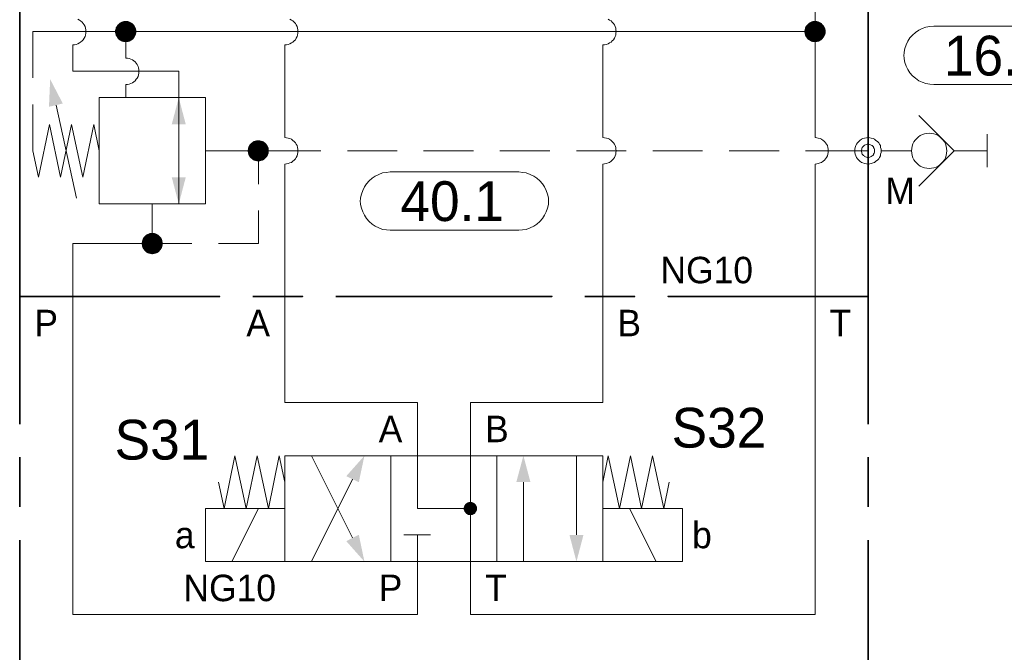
# Model space of a CAD drawing. Header units: millimetres. Extents: x 0 to 138, y 0 to 47.
# Tile 61 of 165: x 4.47 to 6.8, y 25.64 to 27.14. Entities that reach past the tile are written whole.
import ezdxf

# ---------------------------------------------------------------- set-up
doc = ezdxf.new("R2010")
doc.units = ezdxf.units.MM
for name, color, linetype in [('PDF_Geomertry', 7, 'Continuous'), ('PDF_Solid Fills', 7, 'Continuous'), ('PDF_Text', 7, 'Continuous')]:
    doc.layers.add(name, color=color, linetype=linetype)
doc.styles.add('PDF Arial', font='txt')

msp = doc.modelspace()

# ---------------------------------------------------------------- hatches: boundary and pattern name
at = {"layer": 'PDF_Solid Fills', "transparency": 33554559}
for points in [[(4.7201, 27.1132), (4.7021, 27.1304), (4.7049, 27.1332)], [(4.7201, 27.1132), (4.7049, 27.1332), (4.7076, 27.1346)], [(4.7201, 27.1132), (4.7076, 27.1346), (4.7104, 27.136)], [(4.7201, 27.1132), (4.7104, 27.136), (4.714, 27.1374)], [(4.7201, 27.1132), (4.714, 27.1374), (4.7168, 27.1382)], [(4.7201, 27.1132), (4.7168, 27.1382), (4.7201, 27.1382)], [(4.7201, 27.1132), (4.7238, 27.1382), (4.7265, 27.1374)], [(4.7201, 27.1132), (4.7201, 27.1382), (4.7238, 27.1382)], [(4.7201, 27.1132), (4.7265, 27.1374), (4.7299, 27.136)], [(4.7201, 27.1132), (4.7299, 27.136), (4.7326, 27.1346)], [(4.7201, 27.1132), (4.7326, 27.1346), (4.7354, 27.1332)], [(4.7201, 27.1132), (4.7354, 27.1332), (4.7382, 27.1304)], [(6.3549, 27.1132), (6.3368, 27.1304), (6.3396, 27.1332)], [(6.3549, 27.1132), (6.3396, 27.1332), (6.3424, 27.1346)], [(6.3549, 27.1132), (6.3424, 27.1346), (6.3451, 27.136)], [(6.3549, 27.1132), (6.3451, 27.136), (6.3479, 27.1374)], [(6.3549, 27.1132), (6.3479, 27.1374), (6.3515, 27.1382)], [(6.3549, 27.1132), (6.3515, 27.1382), (6.3549, 27.1382)], [(6.3549, 27.1132), (6.3576, 27.1382), (6.3612, 27.1374)], [(6.3549, 27.1132), (6.3549, 27.1382), (6.3576, 27.1382)], [(6.3549, 27.1132), (6.3612, 27.1374), (6.3646, 27.136)], [(6.3549, 27.1132), (6.3646, 27.136), (6.3674, 27.1346)], [(6.3549, 27.1132), (6.3674, 27.1346), (6.3701, 27.1332)], [(6.3549, 27.1132), (6.3701, 27.1332), (6.3724, 27.1304)], [(4.7201, 27.1132), (4.6951, 27.1165), (4.696, 27.1193)], [(4.7201, 27.1132), (4.6951, 27.1132), (4.6951, 27.1165)], [(4.7201, 27.1132), (4.6951, 27.1096), (4.6951, 27.1132)], [(4.7201, 27.1132), (4.696, 27.1063), (4.6951, 27.1096)], [(4.7201, 27.1132), (4.696, 27.1193), (4.6965, 27.1229)], [(4.7201, 27.1132), (4.6965, 27.1035), (4.696, 27.1063)], [(4.7201, 27.1132), (4.6965, 27.1229), (4.6988, 27.1257)], [(4.7201, 27.1132), (4.6988, 27.1007), (4.6965, 27.1035)], [(4.7201, 27.1132), (4.6988, 27.1257), (4.7001, 27.1285)], [(4.7201, 27.1132), (4.7001, 27.0979), (4.6988, 27.1007)], [(4.7201, 27.1132), (4.7001, 27.1285), (4.7021, 27.1304)], [(4.7201, 27.1132), (4.7021, 27.0951), (4.7001, 27.0979)], [(4.7201, 27.1132), (4.7049, 27.0929), (4.7021, 27.0951)], [(4.7201, 27.1132), (4.7076, 27.0915), (4.7049, 27.0929)], [(4.7201, 27.1132), (4.7104, 27.0896), (4.7076, 27.0915)], [(4.7201, 27.1132), (4.714, 27.0888), (4.7104, 27.0896)], [(4.7201, 27.1132), (4.7168, 27.0882), (4.714, 27.0888)], [(4.7201, 27.1132), (4.7201, 27.0882), (4.7168, 27.0882)], [(4.7201, 27.1132), (4.7382, 27.1304), (4.7404, 27.1285)], [(4.7201, 27.1132), (4.7404, 27.1285), (4.7418, 27.1257)], [(4.7201, 27.1132), (4.7418, 27.1257), (4.7432, 27.1229)], [(4.7201, 27.1132), (4.7432, 27.1229), (4.7446, 27.1193)], [(4.7201, 27.1132), (4.7446, 27.1193), (4.7451, 27.1165)], [(4.7201, 27.1132), (4.7451, 27.1165), (4.7451, 27.1132)], [(4.7201, 27.1132), (4.7238, 27.0882), (4.7201, 27.0882)], [(4.7201, 27.1132), (4.7265, 27.0888), (4.7238, 27.0882)], [(4.7201, 27.1132), (4.7299, 27.0896), (4.7265, 27.0888)], [(4.7201, 27.1132), (4.7326, 27.0915), (4.7299, 27.0896)], [(4.7201, 27.1132), (4.7354, 27.0929), (4.7326, 27.0915)], [(4.7201, 27.1132), (4.7382, 27.0951), (4.7354, 27.0929)], [(4.7201, 27.1132), (4.7404, 27.0979), (4.7382, 27.0951)], [(4.7201, 27.1132), (4.7418, 27.1007), (4.7404, 27.0979)], [(4.7201, 27.1132), (4.7432, 27.1035), (4.7418, 27.1007)], [(4.7201, 27.1132), (4.7446, 27.1063), (4.7432, 27.1035)], [(4.7201, 27.1132), (4.7451, 27.1096), (4.7446, 27.1063)], [(4.7201, 27.1132), (4.7451, 27.1132), (4.7451, 27.1096)], [(6.3549, 27.1132), (6.3293, 27.1132), (6.3299, 27.1165)], [(6.3549, 27.1132), (6.3299, 27.1096), (6.3293, 27.1132)], [(6.3549, 27.1132), (6.3299, 27.1165), (6.3307, 27.1193)], [(6.3549, 27.1132), (6.3307, 27.1063), (6.3299, 27.1096)], [(6.3549, 27.1132), (6.3307, 27.1193), (6.3312, 27.1229)], [(6.3549, 27.1132), (6.3312, 27.1035), (6.3307, 27.1063)], [(6.3549, 27.1132), (6.3312, 27.1229), (6.3326, 27.1257)], [(6.3549, 27.1132), (6.3326, 27.1007), (6.3312, 27.1035)], [(6.3549, 27.1132), (6.3326, 27.1257), (6.3349, 27.1285)], [(6.3549, 27.1132), (6.3349, 27.0979), (6.3326, 27.1007)], [(6.3549, 27.1132), (6.3349, 27.1285), (6.3368, 27.1304)], [(6.3549, 27.1132), (6.3368, 27.0951), (6.3349, 27.0979)], [(6.3549, 27.1132), (6.3396, 27.0929), (6.3368, 27.0951)], [(6.3549, 27.1132), (6.3424, 27.0915), (6.3396, 27.0929)], [(6.3549, 27.1132), (6.3451, 27.0896), (6.3424, 27.0915)], [(6.3549, 27.1132), (6.3479, 27.0888), (6.3451, 27.0896)], [(6.3549, 27.1132), (6.3515, 27.0882), (6.3479, 27.0888)], [(6.3549, 27.1132), (6.3549, 27.0882), (6.3515, 27.0882)], [(6.3549, 27.1132), (6.3724, 27.1304), (6.3743, 27.1285)], [(6.3549, 27.1132), (6.3743, 27.1285), (6.3765, 27.1257)], [(6.3549, 27.1132), (6.3765, 27.1257), (6.3779, 27.1229)], [(6.3549, 27.1132), (6.3779, 27.1229), (6.3793, 27.1193)], [(6.3549, 27.1132), (6.3793, 27.1193), (6.3799, 27.1165)], [(6.3549, 27.1132), (6.3799, 27.1165), (6.3799, 27.1132)], [(6.3549, 27.1132), (6.3576, 27.0882), (6.3549, 27.0882)], [(6.3549, 27.1132), (6.3612, 27.0888), (6.3576, 27.0882)], [(6.3549, 27.1132), (6.3646, 27.0896), (6.3612, 27.0888)], [(6.3549, 27.1132), (6.3674, 27.0915), (6.3646, 27.0896)], [(6.3549, 27.1132), (6.3701, 27.0929), (6.3674, 27.0915)], [(6.3549, 27.1132), (6.3724, 27.0951), (6.3701, 27.0929)], [(6.3549, 27.1132), (6.3743, 27.0979), (6.3724, 27.0951)], [(6.3549, 27.1132), (6.3765, 27.1007), (6.3743, 27.0979)], [(6.3549, 27.1132), (6.3779, 27.1035), (6.3765, 27.1007)], [(6.3549, 27.1132), (6.3793, 27.1063), (6.3779, 27.1035)], [(6.3549, 27.1132), (6.3799, 27.1096), (6.3793, 27.1063)], [(6.3549, 27.1132), (6.3799, 27.1132), (6.3799, 27.1096)], [(5.0349, 26.8299), (5.0196, 26.8499), (5.0215, 26.8521)], [(5.0349, 26.8299), (5.0215, 26.8521), (5.0251, 26.8535)], [(5.0349, 26.8299), (5.0251, 26.8535), (5.0279, 26.854)], [(5.0349, 26.8299), (5.0279, 26.854), (5.0313, 26.8549)], [(5.0349, 26.8299), (5.0313, 26.8549), (5.0349, 26.8554)], [(5.0349, 26.8299), (5.0349, 26.8554), (5.0376, 26.8549)], [(5.0349, 26.8299), (5.0376, 26.8549), (5.041, 26.854)], [(5.0349, 26.8299), (5.041, 26.854), (5.0438, 26.8535)], [(5.0349, 26.8299), (5.0438, 26.8535), (5.0474, 26.8521)], [(5.0349, 26.8299), (5.0474, 26.8521), (5.0501, 26.8499)], [(5.0349, 26.8299), (5.009, 26.8299), (5.0099, 26.8332)], [(5.0349, 26.8299), (5.0099, 26.8271), (5.009, 26.8299)], [(5.0349, 26.8299), (5.0099, 26.8332), (5.0104, 26.8368)], [(5.0349, 26.8299), (5.0104, 26.8235), (5.0099, 26.8271)], [(5.0349, 26.8299), (5.0104, 26.8368), (5.0112, 26.8396)], [(5.0349, 26.8299), (5.0112, 26.8207), (5.0104, 26.8235)], [(5.0349, 26.8299), (5.0112, 26.8396), (5.0126, 26.8429)], [(5.0349, 26.8299), (5.0126, 26.8174), (5.0112, 26.8207)], [(5.0349, 26.8299), (5.0126, 26.8429), (5.0146, 26.8457)], [(5.0349, 26.8299), (5.0146, 26.8146), (5.0126, 26.8174)], [(5.0349, 26.8299), (5.0146, 26.8457), (5.0168, 26.8479)], [(5.0349, 26.8299), (5.0168, 26.8124), (5.0146, 26.8146)], [(5.0349, 26.8299), (5.0168, 26.8479), (5.0196, 26.8499)], [(5.0349, 26.8299), (5.0196, 26.8104), (5.0168, 26.8124)], [(5.0349, 26.8299), (5.0215, 26.8082), (5.0196, 26.8104)], [(5.0349, 26.8299), (5.0251, 26.8068), (5.0215, 26.8082)], [(5.0349, 26.8299), (5.0279, 26.8063), (5.0251, 26.8068)], [(5.0349, 26.8299), (5.0313, 26.8054), (5.0279, 26.8063)], [(5.0349, 26.8299), (5.0349, 26.8049), (5.0313, 26.8054)], [(5.0349, 26.8299), (5.0501, 26.8499), (5.0521, 26.8479)], [(5.0349, 26.8299), (5.0521, 26.8479), (5.0543, 26.8457)], [(5.0349, 26.8299), (5.0543, 26.8457), (5.0563, 26.8429)], [(5.0349, 26.8299), (5.0563, 26.8429), (5.0576, 26.8396)], [(5.0349, 26.8299), (5.0576, 26.8396), (5.059, 26.8368)], [(5.0349, 26.8299), (5.059, 26.8368), (5.059, 26.8332)], [(5.0349, 26.8299), (5.059, 26.8332), (5.0599, 26.8299)], [(5.0349, 26.8299), (5.0376, 26.8054), (5.0349, 26.8049)], [(5.0349, 26.8299), (5.041, 26.8063), (5.0376, 26.8054)], [(5.0349, 26.8299), (5.0438, 26.8068), (5.041, 26.8063)], [(5.0349, 26.8299), (5.0474, 26.8082), (5.0438, 26.8068)], [(5.0349, 26.8299), (5.0501, 26.8104), (5.0474, 26.8082)], [(5.0349, 26.8299), (5.0521, 26.8124), (5.0501, 26.8104)], [(5.0349, 26.8299), (5.0543, 26.8146), (5.0521, 26.8124)], [(5.0349, 26.8299), (5.0563, 26.8174), (5.0543, 26.8146)], [(5.0349, 26.8299), (5.0576, 26.8207), (5.0563, 26.8174)], [(5.0349, 26.8299), (5.059, 26.8235), (5.0576, 26.8207)], [(5.0349, 26.8299), (5.059, 26.8271), (5.059, 26.8235)], [(5.0349, 26.8299), (5.0599, 26.8299), (5.059, 26.8271)], [(4.7826, 26.6104), (4.759, 26.6165), (4.7599, 26.6193)], [(4.7826, 26.6104), (4.7599, 26.6193), (4.7612, 26.6229)], [(4.7826, 26.6104), (4.7612, 26.6229), (4.7632, 26.6257)], [(4.7826, 26.6104), (4.7632, 26.6257), (4.7654, 26.6276)], [(4.7826, 26.6104), (4.7654, 26.6276), (4.7674, 26.6299)], [(4.7826, 26.6104), (4.7674, 26.6299), (4.7701, 26.6318)], [(4.7826, 26.6104), (4.7701, 26.6318), (4.7738, 26.6332)], [(4.7826, 26.6104), (4.7738, 26.6332), (4.7765, 26.6346)], [(4.7826, 26.6104), (4.7765, 26.6346), (4.7799, 26.6354)], [(4.7826, 26.6104), (4.7799, 26.6354), (4.7826, 26.6354)], [(4.7826, 26.6104), (4.7863, 26.6354), (4.7896, 26.6346)], [(4.7826, 26.6104), (4.7826, 26.6354), (4.7863, 26.6354)], [(4.7826, 26.6104), (4.7896, 26.6346), (4.7924, 26.6332)], [(4.7826, 26.6104), (4.7924, 26.6332), (4.796, 26.6318)], [(4.7826, 26.6104), (4.796, 26.6318), (4.7987, 26.6299)], [(4.7826, 26.6104), (4.7987, 26.6299), (4.8007, 26.6276)], [(4.7826, 26.6104), (4.8007, 26.6276), (4.8029, 26.6257)], [(4.7826, 26.6104), (4.8029, 26.6257), (4.8049, 26.6229)], [(4.7826, 26.6104), (4.8049, 26.6229), (4.8063, 26.6193)], [(4.7826, 26.6104), (4.8063, 26.6193), (4.8071, 26.6165)], [(4.7826, 26.6104), (4.7576, 26.6104), (4.7585, 26.6132)], [(4.7826, 26.6104), (4.7585, 26.6068), (4.7576, 26.6104)], [(4.7826, 26.6104), (4.7585, 26.6132), (4.759, 26.6165)], [(4.7826, 26.6104), (4.759, 26.6035), (4.7585, 26.6068)], [(4.7826, 26.6104), (4.7599, 26.6007), (4.759, 26.6035)], [(4.7826, 26.6104), (4.7612, 26.5979), (4.7599, 26.6007)], [(4.7826, 26.6104), (4.7632, 26.5951), (4.7612, 26.5979)], [(4.7826, 26.6104), (4.7654, 26.5924), (4.7632, 26.5951)], [(4.7826, 26.6104), (4.7674, 26.5901), (4.7654, 26.5924)], [(4.7826, 26.6104), (4.7701, 26.5882), (4.7674, 26.5901)], [(4.7826, 26.6104), (4.7738, 26.5868), (4.7701, 26.5882)], [(4.7826, 26.6104), (4.7765, 26.586), (4.7738, 26.5868)], [(4.7826, 26.6104), (4.7799, 26.5854), (4.7765, 26.586)], [(4.7826, 26.6104), (4.7826, 26.5846), (4.7799, 26.5854)], [(4.7826, 26.6104), (4.8071, 26.6165), (4.8076, 26.6132)], [(4.7826, 26.6104), (4.8076, 26.6132), (4.8085, 26.6104)], [(4.7826, 26.6104), (4.7863, 26.5854), (4.7826, 26.5846)], [(4.7826, 26.6104), (4.7896, 26.586), (4.7863, 26.5854)], [(4.7826, 26.6104), (4.7924, 26.5868), (4.7896, 26.586)], [(4.7826, 26.6104), (4.796, 26.5882), (4.7924, 26.5868)], [(4.7826, 26.6104), (4.7987, 26.5901), (4.796, 26.5882)], [(4.7826, 26.6104), (4.8007, 26.5924), (4.7987, 26.5901)], [(4.7826, 26.6104), (4.8029, 26.5951), (4.8007, 26.5924)], [(4.7826, 26.6104), (4.8049, 26.5979), (4.8029, 26.5951)], [(4.7826, 26.6104), (4.8063, 26.6007), (4.8049, 26.5979)], [(4.7826, 26.6104), (4.8071, 26.6035), (4.8063, 26.6007)], [(4.7826, 26.6104), (4.8076, 26.6068), (4.8071, 26.6035)], [(4.7826, 26.6104), (4.8085, 26.6104), (4.8076, 26.6068)], [(5.5376, 25.9813), (5.5224, 25.9854), (5.5229, 25.9874)], [(5.5376, 25.9813), (5.5229, 25.9874), (5.5238, 25.9896)], [(5.5376, 25.9813), (5.5238, 25.9896), (5.5251, 25.991)], [(5.5376, 25.9813), (5.5251, 25.991), (5.5265, 25.9924)], [(5.5376, 25.9813), (5.5265, 25.9924), (5.5279, 25.9938)], [(5.5376, 25.9813), (5.5279, 25.9938), (5.5299, 25.9951)], [(5.5376, 25.9813), (5.5299, 25.9951), (5.5313, 25.9957)], [(5.5376, 25.9813), (5.5313, 25.9957), (5.5335, 25.9965)], [(5.5376, 25.9813), (5.5335, 25.9965), (5.5354, 25.9971)], [(5.5376, 25.9813), (5.5354, 25.9971), (5.5376, 25.9971)], [(5.5376, 25.9813), (5.5396, 25.9971), (5.5418, 25.9965)], [(5.5376, 25.9813), (5.5376, 25.9971), (5.5396, 25.9971)], [(5.5376, 25.9813), (5.5418, 25.9965), (5.5432, 25.9957)], [(5.5376, 25.9813), (5.5432, 25.9957), (5.5451, 25.9951)], [(5.5376, 25.9813), (5.5451, 25.9951), (5.5474, 25.9938)], [(5.5376, 25.9813), (5.5474, 25.9938), (5.5487, 25.9924)], [(5.5376, 25.9813), (5.5487, 25.9924), (5.5501, 25.991)], [(5.5376, 25.9813), (5.5501, 25.991), (5.5507, 25.9896)], [(5.5376, 25.9813), (5.5507, 25.9896), (5.5521, 25.9874)], [(5.5376, 25.9813), (5.5521, 25.9874), (5.5529, 25.9854)], [(5.5376, 25.9813), (5.5215, 25.9832), (5.5224, 25.9854)], [(5.5376, 25.9813), (5.5215, 25.9813), (5.5215, 25.9832)], [(5.5376, 25.9813), (5.5215, 25.979), (5.5215, 25.9813)], [(5.5376, 25.9813), (5.5224, 25.9771), (5.5215, 25.979)], [(5.5376, 25.9813), (5.5229, 25.9757), (5.5224, 25.9771)], [(5.5376, 25.9813), (5.5238, 25.9735), (5.5229, 25.9757)], [(5.5376, 25.9813), (5.5251, 25.9721), (5.5238, 25.9735)], [(5.5376, 25.9813), (5.5265, 25.9701), (5.5251, 25.9721)], [(5.5376, 25.9813), (5.5279, 25.9688), (5.5265, 25.9701)], [(5.5376, 25.9813), (5.5299, 25.9679), (5.5279, 25.9688)], [(5.5376, 25.9813), (5.5313, 25.9665), (5.5299, 25.9679)], [(5.5376, 25.9813), (5.5335, 25.966), (5.5313, 25.9665)], [(5.5376, 25.9813), (5.5354, 25.966), (5.5335, 25.966)], [(5.5376, 25.9813), (5.5376, 25.966), (5.5354, 25.966)], [(5.5376, 25.9813), (5.5529, 25.9854), (5.5529, 25.9832)], [(5.5376, 25.9813), (5.5529, 25.9832), (5.5529, 25.9813)], [(5.5376, 25.9813), (5.5396, 25.966), (5.5376, 25.966)], [(5.5376, 25.9813), (5.5418, 25.966), (5.5396, 25.966)], [(5.5376, 25.9813), (5.5432, 25.9665), (5.5418, 25.966)], [(5.5376, 25.9813), (5.5451, 25.9679), (5.5432, 25.9665)], [(5.5376, 25.9813), (5.5474, 25.9688), (5.5451, 25.9679)], [(5.5376, 25.9813), (5.5487, 25.9701), (5.5474, 25.9688)], [(5.5376, 25.9813), (5.5501, 25.9721), (5.5487, 25.9701)], [(5.5376, 25.9813), (5.5507, 25.9735), (5.5501, 25.9721)], [(5.5376, 25.9813), (5.5521, 25.9757), (5.5507, 25.9735)], [(5.5376, 25.9813), (5.5529, 25.9771), (5.5521, 25.9757)], [(5.5376, 25.9813), (5.5529, 25.979), (5.5529, 25.9771)], [(5.5376, 25.9813), (5.5529, 25.9813), (5.5529, 25.979)]]:
    msp.add_hatch(color=256, dxfattribs=at).paths.add_polyline_path(points)

# ---------------------------------------------------------------- linework, layer by layer
at = {"layer": 'PDF_Geomertry', "lineweight": 35}
for points in [[(4.4687, 26.1818), (4.4687, 26.4846), (4.9432, 26.4846), (4.4687, 26.4846), (4.4687, 27.2388), (4.9432, 27.2388), (4.4687, 27.2388), (4.4687, 27.9929), (4.9432, 27.9929)], [(6.4807, 26.1818), (6.4807, 26.4846), (6.0063, 26.4846), (6.4807, 26.4846), (6.4807, 27.2388), (6.0063, 27.2388), (6.4807, 27.2388), (6.4807, 27.9929), (6.0063, 27.9929)], [(4.4687, 26.1035), (4.4687, 25.9854)], [(6.4807, 25.9854), (6.4807, 26.1035)], [(4.4687, 25.9063), (4.4687, 25.604), (4.9432, 25.604)], [(6.0063, 25.604), (6.4807, 25.604), (6.4807, 25.9063)]]:
    msp.add_lwpolyline(points, dxfattribs=at)
at = {"layer": 'PDF_Geomertry', "lineweight": 15}
for points in [[(6.3549, 26.8618), (6.359, 26.861), (6.3626, 26.8604), (6.3668, 26.859), (6.3701, 26.8576), (6.3737, 26.8549), (6.3771, 26.8521), (6.3799, 26.8493), (6.3821, 26.8457), (6.384, 26.8424), (6.3849, 26.8382), (6.3862, 26.834), (6.3862, 26.8299), (6.3862, 26.8262), (6.3849, 26.8221), (6.384, 26.8179), (6.3821, 26.8146), (6.3799, 26.811), (6.3771, 26.8076), (6.3737, 26.8054), (6.3701, 26.8026), (6.3668, 26.8013), (6.3626, 26.7999), (6.359, 26.7993), (6.3549, 26.7985), (6.359, 26.7993), (6.3626, 26.7999), (6.3668, 26.8013), (6.3701, 26.8026), (6.3737, 26.8054), (6.3771, 26.8076), (6.3799, 26.811), (6.3821, 26.8146), (6.384, 26.8179), (6.3849, 26.8221), (6.3862, 26.8262), (6.3862, 26.8299), (6.3862, 26.834), (6.3849, 26.8382), (6.384, 26.8424), (6.3821, 26.8457), (6.3799, 26.8493), (6.3771, 26.8521), (6.3737, 26.8549), (6.3701, 26.8576), (6.3668, 26.859), (6.3626, 26.8604), (6.359, 26.861), (6.3549, 26.8618), (6.3549, 27.1132), (6.3549, 27.2388)], [(4.6063, 27.1424), (4.6104, 27.1401), (4.6132, 27.1382), (4.6168, 27.1354), (4.6196, 27.1318), (4.6215, 27.129), (4.6237, 27.1249), (4.6251, 27.1215), (4.6257, 27.1174), (4.6257, 27.1132), (4.6257, 27.109), (4.6251, 27.1049), (4.6237, 27.1013), (4.6215, 27.0971), (4.6196, 27.0938), (4.6168, 27.091), (4.6132, 27.0882), (4.6104, 27.086), (4.6063, 27.084), (4.6029, 27.0826), (4.5988, 27.0818), (4.5946, 27.0818), (4.5988, 27.0818), (4.6029, 27.0826), (4.6063, 27.084), (4.6104, 27.086), (4.6132, 27.0882), (4.6168, 27.091), (4.6196, 27.0938), (4.6215, 27.0971), (4.6237, 27.1013), (4.6251, 27.1049), (4.6257, 27.109), (4.6257, 27.1132), (4.6257, 27.1174), (4.6251, 27.1215), (4.6237, 27.1249), (4.6215, 27.129), (4.6196, 27.1318), (4.6168, 27.1354), (4.6132, 27.1382), (4.6104, 27.1401), (4.6063, 27.1424)], [(5.0974, 26.8618), (5.0974, 27.0818), (5.1015, 27.0818), (5.1057, 27.0826), (5.109, 27.084), (5.1132, 27.086), (5.1168, 27.0882), (5.1196, 27.091), (5.1224, 27.0938), (5.1243, 27.0971), (5.1265, 27.1013), (5.1279, 27.1049), (5.1285, 27.109), (5.1285, 27.1132), (5.1285, 27.1174), (5.1279, 27.1215), (5.1265, 27.1249), (5.1243, 27.129), (5.1224, 27.1318), (5.1196, 27.1354), (5.1168, 27.1382), (5.1132, 27.1401), (5.109, 27.1424)], [(5.109, 27.1424), (5.1132, 27.1401), (5.1168, 27.1382), (5.1196, 27.1354), (5.1224, 27.1318), (5.1243, 27.129), (5.1265, 27.1249), (5.1279, 27.1215), (5.1285, 27.1174), (5.1285, 27.1132), (5.1285, 27.109), (5.1279, 27.1049), (5.1265, 27.1013), (5.1243, 27.0971), (5.1224, 27.0938), (5.1196, 27.091), (5.1168, 27.0882), (5.1132, 27.086), (5.109, 27.084), (5.1057, 27.0826), (5.1015, 27.0818), (5.0974, 27.0818)], [(5.864, 27.1424), (5.8674, 27.1401), (5.871, 27.1382), (5.8737, 27.1354), (5.8765, 27.1318), (5.8793, 27.129), (5.8807, 27.1249), (5.8821, 27.1215), (5.8826, 27.1174), (5.8835, 27.1132), (5.8826, 27.109), (5.8821, 27.1049), (5.8807, 27.1013), (5.8793, 27.0971), (5.8765, 27.0938), (5.8737, 27.091), (5.871, 27.0882), (5.8674, 27.086), (5.864, 27.084), (5.8599, 27.0826), (5.8557, 27.0818), (5.8515, 27.0818), (5.8557, 27.0818), (5.8599, 27.0826), (5.864, 27.084), (5.8674, 27.086), (5.871, 27.0882), (5.8737, 27.091), (5.8765, 27.0938), (5.8793, 27.0971), (5.8807, 27.1013), (5.8821, 27.1049), (5.8826, 27.109), (5.8835, 27.1132), (5.8826, 27.1174), (5.8821, 27.1215), (5.8807, 27.1249), (5.8793, 27.129), (5.8765, 27.1318), (5.8737, 27.1354), (5.871, 27.1382), (5.8674, 27.1401), (5.864, 27.1424)], [(4.5001, 27.0035), (4.5001, 27.1132), (4.7201, 27.1132)], [(6.3549, 27.1132), (4.7201, 27.1132), (4.7201, 27.0499), (4.7243, 27.0499), (4.7285, 27.0493), (4.7321, 27.0479), (4.7362, 27.0457), (4.7396, 27.0438), (4.7424, 27.041), (4.7451, 27.0382), (4.7474, 27.0346), (4.7493, 27.0304), (4.7507, 27.0271), (4.7515, 27.0229), (4.7515, 27.0188), (4.7515, 27.0146), (4.7507, 27.0104), (4.7493, 27.0068), (4.7474, 27.0026), (4.7451, 26.9999), (4.7424, 26.9965), (4.7396, 26.9938), (4.7362, 26.9915), (4.7321, 26.9896), (4.7285, 26.9882), (4.7243, 26.9874), (4.7201, 26.9874), (4.7243, 26.9874), (4.7285, 26.9882), (4.7321, 26.9896), (4.7362, 26.9915), (4.7396, 26.9938), (4.7424, 26.9965), (4.7451, 26.9999), (4.7474, 27.0026), (4.7493, 27.0068), (4.7507, 27.0104), (4.7515, 27.0146), (4.7515, 27.0188), (4.7515, 27.0229), (4.7507, 27.0271), (4.7493, 27.0304), (4.7474, 27.0346), (4.7451, 27.0382), (4.7424, 27.041), (4.7396, 27.0438), (4.7362, 27.0457), (4.7321, 27.0479), (4.7285, 27.0493), (4.7243, 27.0499), (4.7201, 27.0499)], [(6.941, 26.9874), (6.6362, 26.9874), (6.6271, 26.9882), (6.6174, 26.9896), (6.609, 26.9929), (6.6007, 26.9965), (6.5932, 27.0021), (6.5863, 27.0082), (6.5799, 27.0151), (6.5751, 27.0229), (6.571, 27.0313), (6.5674, 27.0396), (6.566, 27.0485), (6.5654, 27.0582), (6.5654, 27.0549), (6.566, 27.0638), (6.5674, 27.0729), (6.571, 27.0818), (6.5751, 27.0901), (6.5799, 27.0979), (6.5863, 27.1049), (6.5932, 27.111), (6.6007, 27.116), (6.609, 27.1201), (6.6174, 27.1235), (6.6271, 27.1249), (6.6362, 27.1257), (6.941, 27.1257)], [(4.5946, 27.0818), (4.5946, 27.0188), (4.846, 27.0188), (4.846, 26.9563), (4.846, 26.7674)], [(5.8515, 26.8618), (5.8557, 26.861), (5.8599, 26.8604), (5.864, 26.859), (5.8674, 26.8576), (5.871, 26.8549), (5.8737, 26.8521), (5.8765, 26.8493), (5.8793, 26.8457), (5.8807, 26.8424), (5.8821, 26.8382), (5.8826, 26.834), (5.8835, 26.8299), (5.8826, 26.8262), (5.8821, 26.8221), (5.8807, 26.8179), (5.8793, 26.8146), (5.8765, 26.811), (5.8737, 26.8076), (5.871, 26.8054), (5.8674, 26.8026), (5.864, 26.8013), (5.8599, 26.7999), (5.8557, 26.7993), (5.8515, 26.7985), (5.8557, 26.7993), (5.8599, 26.7999), (5.864, 26.8013), (5.8674, 26.8026), (5.871, 26.8054), (5.8737, 26.8076), (5.8765, 26.811), (5.8793, 26.8146), (5.8807, 26.8179), (5.8821, 26.8221), (5.8826, 26.8262), (5.8835, 26.8299), (5.8826, 26.834), (5.8821, 26.8382), (5.8807, 26.8424), (5.8793, 26.8457), (5.8765, 26.8493), (5.8737, 26.8521), (5.871, 26.8549), (5.8674, 26.8576), (5.864, 26.859), (5.8599, 26.8604), (5.8557, 26.861), (5.8515, 26.8618), (5.8515, 27.0818)], [(4.7201, 26.9874), (4.7201, 26.9563)], [(4.6571, 26.8299), (4.6446, 26.8929), (4.6182, 26.7674), (4.5918, 26.8929), (4.5654, 26.7674), (4.5396, 26.8929), (4.5132, 26.7674), (4.5001, 26.8299), (4.5001, 26.9401)], [(4.6035, 26.7174), (4.5549, 26.9388)], [(6.6007, 26.7465), (6.6849, 26.8299), (6.6007, 26.9138)], [(4.846, 26.704), (4.846, 26.8929)], [(6.3549, 26.7985), (6.3549, 26.4846), (6.3549, 25.7299), (5.5376, 25.7299), (5.5376, 25.8554), (5.5376, 25.9813), (5.4118, 25.9813), (5.4118, 26.1068), (5.4118, 26.2326), (5.0974, 26.2326), (5.0974, 26.4846), (5.0974, 26.7985), (5.1015, 26.7993), (5.1057, 26.7999), (5.109, 26.8013), (5.1132, 26.8026), (5.1168, 26.8054), (5.1196, 26.8076), (5.1224, 26.811), (5.1243, 26.8146), (5.1265, 26.8179), (5.1279, 26.8221), (5.1285, 26.8262), (5.1285, 26.8299), (5.1285, 26.834), (5.1279, 26.8382), (5.1265, 26.8424), (5.1243, 26.8457), (5.1224, 26.8493), (5.1196, 26.8521), (5.1168, 26.8549), (5.1132, 26.8576), (5.109, 26.859), (5.1057, 26.8604), (5.1015, 26.861), (5.0974, 26.8618), (5.1015, 26.861), (5.1057, 26.8604), (5.109, 26.859), (5.1132, 26.8576), (5.1168, 26.8549), (5.1196, 26.8521), (5.1224, 26.8493), (5.1243, 26.8457), (5.1265, 26.8424), (5.1279, 26.8382), (5.1285, 26.834), (5.1285, 26.8299), (5.1285, 26.8262), (5.1279, 26.8221), (5.1265, 26.8179), (5.1243, 26.8146), (5.1224, 26.811), (5.1196, 26.8076), (5.1168, 26.8054), (5.1132, 26.8026), (5.109, 26.8013), (5.1057, 26.7999), (5.1015, 26.7993), (5.0974, 26.7985)], [(6.7632, 26.8693), (6.7632, 26.791)], [(5.1826, 26.8299), (5.0349, 26.8299), (4.909, 26.8299)], [(5.0349, 26.7513), (5.0349, 26.8299)], [(5.364, 26.8299), (5.246, 26.8299)], [(5.5451, 26.8299), (5.4265, 26.8299)], [(5.7257, 26.8299), (5.6076, 26.8299)], [(5.9071, 26.8299), (5.789, 26.8299)], [(6.0882, 26.8299), (5.9701, 26.8299)], [(6.2696, 26.8299), (6.1515, 26.8299)], [(6.4807, 26.8299), (6.3321, 26.8299)], [(6.5835, 26.8299), (6.559, 26.8299), (6.5118, 26.8299)], [(6.6849, 26.8299), (6.7632, 26.8299)], [(5.5376, 25.9813), (5.5376, 26.1068), (5.5376, 26.2326), (5.8515, 26.2326), (5.8515, 26.4846), (5.8515, 26.7985)], [(5.4118, 25.9188), (5.4118, 25.8554), (5.4118, 25.7299), (4.5946, 25.7299), (4.5946, 26.4846), (4.5946, 26.6104), (4.7826, 26.6104), (4.7826, 26.704)], [(4.9404, 26.6104), (5.0349, 26.6104), (5.0349, 26.6888)], [(4.7826, 26.6104), (4.8771, 26.6104)], [(5.0974, 26.0443), (5.084, 26.1068), (5.0585, 25.9813), (5.0321, 26.1068), (5.0057, 25.9813), (4.9793, 26.1068), (4.9535, 25.9813), (4.9404, 26.0443)], [(5.1604, 26.1068), (5.2576, 25.9118)], [(5.789, 26.1068), (5.789, 25.9188)], [(5.8515, 26.0443), (5.8646, 26.1068), (5.891, 25.9813), (5.9174, 26.1068), (5.9432, 25.9813), (5.9696, 26.1068), (5.996, 25.9813), (6.009, 26.0443)], [(5.1604, 25.8554), (5.2576, 26.0507)], [(5.6632, 25.8554), (5.6632, 26.0443)], [(4.9715, 25.8554), (5.0349, 25.9813)], [(5.9779, 25.8554), (5.9146, 25.9813)], [(5.3799, 25.9188), (5.4432, 25.9188)]]:
    msp.add_lwpolyline(points, dxfattribs=at)
at = {"layer": 'PDF_Geomertry', "lineweight": 0}
for points in [[(4.7076, 27.1132), (4.7076, 27.1118), (4.7076, 27.1096), (4.7085, 27.1082), (4.709, 27.1068), (4.7104, 27.1054), (4.7113, 27.104), (4.7126, 27.1035), (4.714, 27.1021), (4.7154, 27.1013), (4.7168, 27.1007), (4.7187, 27.1007), (4.7201, 27.1007), (4.7215, 27.1007), (4.7238, 27.1007), (4.7251, 27.1013), (4.7265, 27.1021), (4.7279, 27.1035), (4.7293, 27.104), (4.7299, 27.1054), (4.7313, 27.1068), (4.7321, 27.1082), (4.7321, 27.1096), (4.7326, 27.1118), (4.7326, 27.1132), (4.7326, 27.1146), (4.7321, 27.1165), (4.7321, 27.1179), (4.7313, 27.1193), (4.7299, 27.1207), (4.7293, 27.1221), (4.7279, 27.1229), (4.7265, 27.1243), (4.7251, 27.1249), (4.7238, 27.1249), (4.7215, 27.1257), (4.7201, 27.1257), (4.7187, 27.1257), (4.7168, 27.1249), (4.7154, 27.1249), (4.714, 27.1243), (4.7126, 27.1229), (4.7113, 27.1221), (4.7104, 27.1207), (4.709, 27.1193), (4.7085, 27.1179), (4.7076, 27.1165), (4.7076, 27.1146), (4.7076, 27.1132)], [(6.3424, 27.1132), (6.3424, 27.1118), (6.3424, 27.1096), (6.3432, 27.1082), (6.3437, 27.1068), (6.3446, 27.1054), (6.346, 27.104), (6.3474, 27.1035), (6.3488, 27.1021), (6.3501, 27.1013), (6.3515, 27.1007), (6.3529, 27.1007), (6.3549, 27.1007), (6.3563, 27.1007), (6.3576, 27.1007), (6.3599, 27.1013), (6.3612, 27.1021), (6.3626, 27.1035), (6.3632, 27.104), (6.3646, 27.1054), (6.3654, 27.1068), (6.366, 27.1082), (6.3668, 27.1096), (6.3674, 27.1118), (6.3674, 27.1132), (6.3674, 27.1146), (6.3668, 27.1165), (6.366, 27.1179), (6.3654, 27.1193), (6.3646, 27.1207), (6.3632, 27.1221), (6.3626, 27.1229), (6.3612, 27.1243), (6.3599, 27.1249), (6.3576, 27.1249), (6.3563, 27.1257), (6.3549, 27.1257), (6.3529, 27.1257), (6.3515, 27.1249), (6.3501, 27.1249), (6.3488, 27.1243), (6.3474, 27.1229), (6.346, 27.1221), (6.3446, 27.1207), (6.3437, 27.1193), (6.3432, 27.1179), (6.3424, 27.1165), (6.3424, 27.1146), (6.3424, 27.1132)], [(5.0215, 26.8299), (5.0224, 26.8285), (5.0224, 26.8271), (5.0229, 26.8257), (5.0238, 26.8235), (5.0243, 26.8221), (5.0257, 26.8215), (5.0271, 26.8201), (5.0285, 26.8193), (5.0299, 26.8188), (5.0313, 26.8179), (5.0326, 26.8179), (5.0349, 26.8174), (5.0363, 26.8179), (5.0376, 26.8179), (5.0396, 26.8188), (5.041, 26.8193), (5.0424, 26.8201), (5.0432, 26.8215), (5.0446, 26.8221), (5.0451, 26.8235), (5.046, 26.8257), (5.0465, 26.8271), (5.0474, 26.8285), (5.0474, 26.8299), (5.0474, 26.8318), (5.0465, 26.8332), (5.046, 26.8346), (5.0451, 26.8368), (5.0446, 26.8382), (5.0432, 26.8388), (5.0424, 26.8401), (5.041, 26.841), (5.0396, 26.8415), (5.0376, 26.8424), (5.0363, 26.8424), (5.0349, 26.8429), (5.0326, 26.8424), (5.0313, 26.8424), (5.0299, 26.8415), (5.0285, 26.841), (5.0271, 26.8401), (5.0257, 26.8388), (5.0243, 26.8382), (5.0238, 26.8368), (5.0229, 26.8346), (5.0224, 26.8332), (5.0224, 26.8318), (5.0215, 26.8299)], [(4.7701, 26.6104), (4.771, 26.6082), (4.771, 26.6068), (4.7715, 26.6054), (4.7724, 26.604), (4.7729, 26.6026), (4.7743, 26.6013), (4.7751, 26.5999), (4.7765, 26.5993), (4.7785, 26.5985), (4.7799, 26.5979), (4.7813, 26.5979), (4.7826, 26.5979), (4.7849, 26.5979), (4.7863, 26.5979), (4.7876, 26.5985), (4.7896, 26.5993), (4.791, 26.5999), (4.7918, 26.6013), (4.7932, 26.6026), (4.7938, 26.604), (4.7946, 26.6054), (4.7951, 26.6068), (4.7951, 26.6082), (4.796, 26.6104), (4.7951, 26.6118), (4.7951, 26.6132), (4.7946, 26.6151), (4.7938, 26.6165), (4.7932, 26.6179), (4.7918, 26.6188), (4.791, 26.6201), (4.7896, 26.6207), (4.7876, 26.6215), (4.7863, 26.6221), (4.7849, 26.6229), (4.7826, 26.6229), (4.7813, 26.6229), (4.7799, 26.6221), (4.7785, 26.6215), (4.7765, 26.6207), (4.7751, 26.6201), (4.7743, 26.6188), (4.7729, 26.6179), (4.7724, 26.6165), (4.7715, 26.6151), (4.771, 26.6132), (4.771, 26.6118), (4.7701, 26.6104)], [(5.5299, 25.9813), (5.5299, 25.9804), (5.5299, 25.979), (5.5299, 25.9785), (5.5307, 25.9776), (5.5313, 25.9763), (5.5321, 25.9757), (5.5326, 25.9749), (5.5335, 25.9749), (5.534, 25.9743), (5.5354, 25.9735), (5.5363, 25.9735), (5.5376, 25.9735), (5.5382, 25.9735), (5.5396, 25.9735), (5.5404, 25.9743), (5.541, 25.9749), (5.5424, 25.9749), (5.5432, 25.9757), (5.5438, 25.9763), (5.5446, 25.9776), (5.5446, 25.9785), (5.5451, 25.979), (5.5451, 25.9804), (5.5451, 25.9813), (5.5451, 25.9826), (5.5451, 25.9832), (5.5446, 25.9846), (5.5446, 25.9854), (5.5438, 25.986), (5.5432, 25.9868), (5.5424, 25.9874), (5.541, 25.9882), (5.5404, 25.9888), (5.5396, 25.9888), (5.5382, 25.9896), (5.5376, 25.9896), (5.5363, 25.9896), (5.5354, 25.9888), (5.534, 25.9888), (5.5335, 25.9882), (5.5326, 25.9874), (5.5321, 25.9868), (5.5313, 25.986), (5.5307, 25.9854), (5.5299, 25.9846), (5.5299, 25.9832), (5.5299, 25.9826), (5.5299, 25.9813)]]:
    msp.add_lwpolyline(points, close=True, dxfattribs=at)
at = {"layer": 'PDF_Geomertry', "lineweight": 15}
for points in [[(4.909, 26.9563), (4.6571, 26.9563), (4.6571, 26.704), (4.909, 26.704), (4.909, 26.9563)], [(6.5118, 26.8299), (6.5118, 26.834), (6.5104, 26.8382), (6.5099, 26.8424), (6.5076, 26.8457), (6.5057, 26.8493), (6.5029, 26.8521), (6.4993, 26.8549), (6.496, 26.8576), (6.4924, 26.859), (6.4882, 26.8604), (6.4849, 26.861), (6.4807, 26.8618), (6.4765, 26.861), (6.4724, 26.8604), (6.4682, 26.859), (6.4646, 26.8576), (6.4613, 26.8549), (6.4585, 26.8521), (6.4557, 26.8493), (6.4535, 26.8457), (6.4515, 26.8424), (6.4501, 26.8382), (6.4493, 26.834), (6.4488, 26.8299), (6.4493, 26.8262), (6.4501, 26.8221), (6.4515, 26.8179), (6.4535, 26.8146), (6.4557, 26.811), (6.4585, 26.8076), (6.4613, 26.8054), (6.4646, 26.8026), (6.4682, 26.8013), (6.4724, 26.7999), (6.4765, 26.7993), (6.4807, 26.7985), (6.4849, 26.7993), (6.4882, 26.7999), (6.4924, 26.8013), (6.496, 26.8026), (6.4993, 26.8054), (6.5029, 26.8076), (6.5057, 26.811), (6.5076, 26.8146), (6.5099, 26.8179), (6.5104, 26.8221), (6.5118, 26.8262), (6.5118, 26.8299)], [(6.6674, 26.8299), (6.6668, 26.8354), (6.666, 26.841), (6.664, 26.8465), (6.6618, 26.8513), (6.6585, 26.8554), (6.6549, 26.8596), (6.6507, 26.8632), (6.6465, 26.8665), (6.6418, 26.8688), (6.6362, 26.8707), (6.6307, 26.8715), (6.6257, 26.8721), (6.6201, 26.8715), (6.6146, 26.8707), (6.6099, 26.8688), (6.6043, 26.8665), (6.6001, 26.8632), (6.596, 26.8596), (6.5924, 26.8554), (6.589, 26.8513), (6.5868, 26.8465), (6.5849, 26.841), (6.584, 26.8354), (6.5835, 26.8299), (6.584, 26.8249), (6.5849, 26.8193), (6.5868, 26.8138), (6.589, 26.809), (6.5924, 26.8049), (6.596, 26.8007), (6.6001, 26.7971), (6.6043, 26.7938), (6.6099, 26.7915), (6.6146, 26.7896), (6.6201, 26.7888), (6.6257, 26.7882), (6.6307, 26.7888), (6.6362, 26.7896), (6.6418, 26.7915), (6.6465, 26.7938), (6.6507, 26.7971), (6.6549, 26.8007), (6.6585, 26.8049), (6.6618, 26.809), (6.664, 26.8138), (6.666, 26.8193), (6.6668, 26.8249), (6.6674, 26.8299)], [(6.496, 26.8299), (6.496, 26.8318), (6.496, 26.834), (6.4951, 26.836), (6.4938, 26.8382), (6.4932, 26.8396), (6.4918, 26.841), (6.4904, 26.8424), (6.4882, 26.8438), (6.4862, 26.8443), (6.4849, 26.8451), (6.4826, 26.8457), (6.4807, 26.8457), (6.4785, 26.8457), (6.4765, 26.8451), (6.4743, 26.8443), (6.4724, 26.8438), (6.471, 26.8424), (6.4696, 26.841), (6.4682, 26.8396), (6.4668, 26.8382), (6.466, 26.836), (6.4654, 26.834), (6.4646, 26.8318), (6.4646, 26.8299), (6.4646, 26.8285), (6.4654, 26.8262), (6.466, 26.8243), (6.4668, 26.8221), (6.4682, 26.8207), (6.4696, 26.8188), (6.471, 26.8179), (6.4724, 26.8165), (6.4743, 26.816), (6.4765, 26.8151), (6.4785, 26.8146), (6.4807, 26.8146), (6.4826, 26.8146), (6.4849, 26.8151), (6.4862, 26.816), (6.4882, 26.8165), (6.4904, 26.8179), (6.4918, 26.8188), (6.4932, 26.8207), (6.4938, 26.8221), (6.4951, 26.8243), (6.496, 26.8262), (6.496, 26.8285), (6.496, 26.8299)], [(5.6521, 26.7799), (5.6613, 26.779), (5.6701, 26.7776), (5.6793, 26.7743), (5.6876, 26.7701), (5.6951, 26.7651), (5.7021, 26.759), (5.7085, 26.7521), (5.7132, 26.7443), (5.7174, 26.736), (5.7201, 26.7276), (5.7224, 26.7188), (5.7229, 26.709), (5.7229, 26.7124), (5.7224, 26.7026), (5.7201, 26.6938), (5.7174, 26.6854), (5.7132, 26.6771), (5.7085, 26.6693), (5.7021, 26.6624), (5.6951, 26.6563), (5.6876, 26.6513), (5.6793, 26.6471), (5.6701, 26.6438), (5.6613, 26.6424), (5.6521, 26.6415), (5.3474, 26.6415), (5.3382, 26.6424), (5.3293, 26.6438), (5.3201, 26.6471), (5.3118, 26.6513), (5.3043, 26.6563), (5.2974, 26.6624), (5.291, 26.6693), (5.2863, 26.6771), (5.2821, 26.6854), (5.2793, 26.6938), (5.2771, 26.7026), (5.2765, 26.7124), (5.2765, 26.709), (5.2771, 26.7188), (5.2793, 26.7276), (5.2821, 26.736), (5.2863, 26.7443), (5.291, 26.7521), (5.2974, 26.759), (5.3043, 26.7651), (5.3118, 26.7701), (5.3201, 26.7743), (5.3293, 26.7776), (5.3382, 26.779), (5.3474, 26.7799), (5.6521, 26.7799)], [(5.0974, 25.8554), (5.3488, 25.8554), (5.3488, 26.1068), (5.0974, 26.1068), (5.0974, 25.8554)], [(5.3488, 26.1068), (5.6001, 26.1068), (5.6001, 25.8554), (5.3488, 25.8554), (5.3488, 26.1068)], [(5.6001, 25.8554), (5.8515, 25.8554), (5.8515, 26.1068), (5.6001, 26.1068), (5.6001, 25.8554)], [(4.909, 25.8554), (5.0974, 25.8554), (5.0974, 25.9813), (4.909, 25.9813), (4.909, 25.8554)], [(5.8515, 25.8554), (6.0404, 25.8554), (6.0404, 25.9813), (5.8515, 25.9813), (5.8515, 25.8554)]]:
    msp.add_lwpolyline(points, close=True, dxfattribs=at)
at = {"layer": 'PDF_Geomertry', "lineweight": 35}
for points in [[(5.0215, 26.4846), (5.1396, 26.4846)], [(5.2187, 26.4846), (5.7307, 26.4846)], [(5.809, 26.4846), (5.9271, 26.4846)]]:
    msp.add_lwpolyline(points, close=True, dxfattribs=at)
at = {"layer": 'PDF_Solid Fills', "transparency": 33554559}
for points in [[(4.5382, 26.9346), (4.571, 26.9424), (4.5382, 26.9346), (4.541, 26.9999)], [(4.8293, 26.8929), (4.8626, 26.8929), (4.8293, 26.8929), (4.846, 26.9563)], [(4.8626, 26.7674), (4.8293, 26.7674), (4.8626, 26.7674), (4.846, 26.704)], [(5.2432, 26.0582), (5.2729, 26.0438), (5.2432, 26.0582), (5.2863, 26.1068)], [(5.6465, 26.0443), (5.6799, 26.0443), (5.6465, 26.0443), (5.6632, 26.1068)], [(5.2729, 25.9193), (5.2432, 25.904), (5.2729, 25.9193), (5.2863, 25.8554)], [(5.8057, 25.9188), (5.7724, 25.9188), (5.8057, 25.9188), (5.789, 25.8554)]]:
    msp.add_solid(points, dxfattribs=at)

# ---------------------------------------------------------------- texts
at = {"layer": 'PDF_Text', "attachment_point": 7, "style": 'PDF Arial'}
for s, insert, char_height in [('16.6', (6.6604, 27.0074), 0.09445), ('40.1', (5.3715, 26.6621), 0.09445), ('M', (6.5215, 26.704), 0.0628), ('NG10', (5.9882, 26.5149), 0.06283), ('P', (4.5035, 26.3901), 0.0628), ('A', (5.0063, 26.3901), 0.0628), ('B', (5.8862, 26.3901), 0.0628), ('T', (6.389, 26.3901), 0.0628), ('S32', (6.0146, 26.1246), 0.09445), ('S31', (4.6938, 26.0962), 0.09445), ('A', (5.3201, 26.1388), 0.0628), ('B', (5.5724, 26.1388), 0.0628), ('b', (6.0632, 25.8863), 0.0628), ('a', (4.8368, 25.8863), 0.0628), ('NG10', (4.8571, 25.7607), 0.06283), ('P', (5.3201, 25.7618), 0.0628), ('T', (5.5724, 25.7618), 0.0628)]:
    msp.add_mtext(s, dxfattribs=dict(at, insert=insert, char_height=char_height))

doc.saveas('drawing.dxf')
